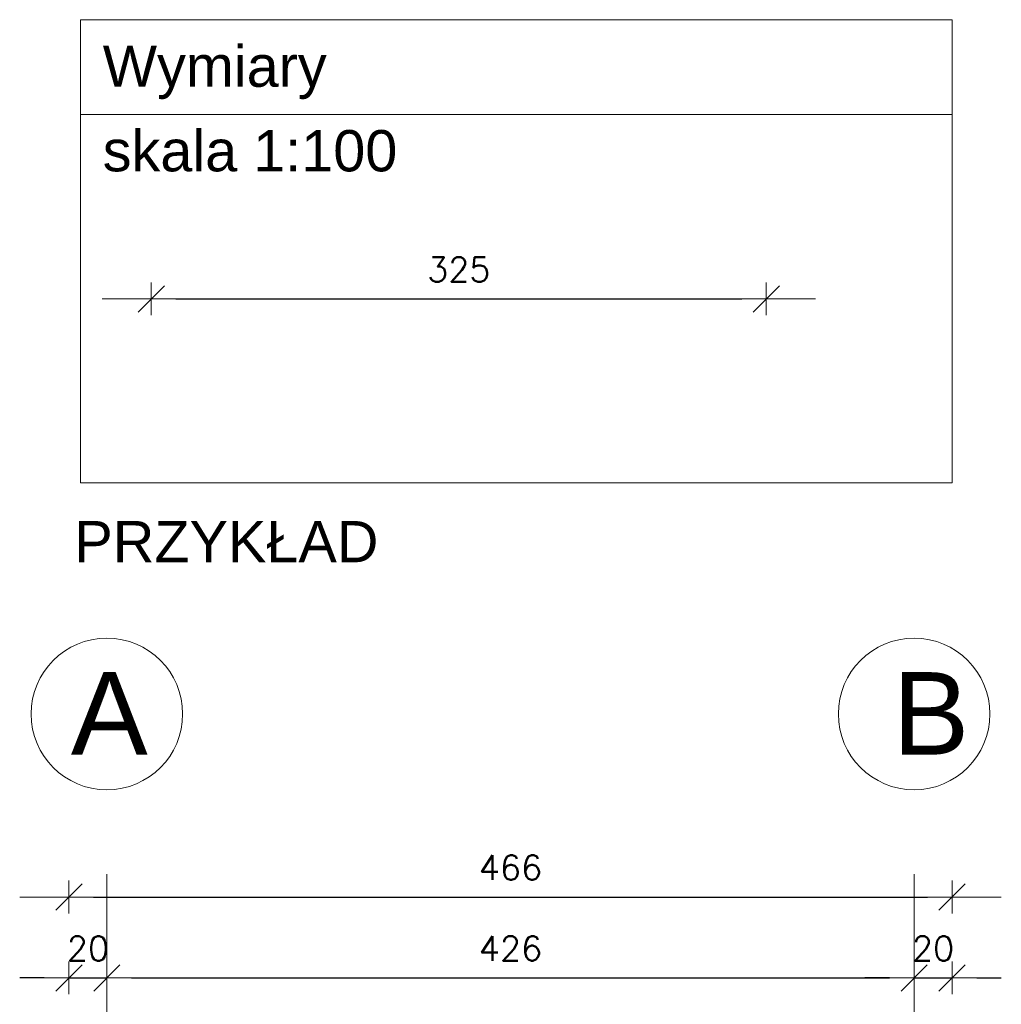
# Model space of a CAD drawing. Header units: inches. Extents: x 0 to 111471, y -105323 to 11070.
# Tile 45 of 256: x 1673 to 2191, y 944 to 1464. Entities that reach past the tile are written whole.
import ezdxf

# ---------------------------------------------------------------- set-up
doc = ezdxf.new("R2010")
doc.units = ezdxf.units.IN
doc.header["$MEASUREMENT"] = 0
doc.linetypes.add('DASHDOTX2', pattern=[50.8, 25.4, -12.7, 0, -12.7])
for name, color, linetype, lineweight in [('888 opisy', 3, 'Continuous', 0), ('888 osie', 5, 'DASHDOTX2', 13), ('888 wymiary', 1, 'Continuous', 0)]:
    doc.layers.add(name, color=color, linetype=linetype, lineweight=lineweight)
doc.styles.get("Standard").update_dxf_attribs({"font": 'arial.ttf'})
doc.styles.add('STYLE2', font='romans.shx')
doc.dimstyles.new('MOJ1', dxfattribs={"dimscale": 0, "dimtxt": 13, "dimasz": 13, "dimexe": 0, "dimexo": 0.0625, "dimgap": 9, "dimtad": 1, "dimdec": 0, "dimzin": 12, "dimdsep": 46, "dimtxsty": 'STYLE2', "dimblk1": 'K8', "dimblk2": 'K8', "dimsah": 1, "dimcen": 0.09, "dimse1": 1, "dimse2": 1, "dimclrd": 256, "dimclrt": 3, "dimadec": 0, "dimazin": 0, "dimtfac": 1.285714, "dimtdec": 0, "dimtix": 1, "dimtmove": 2, "dimatfit": 3, "dimldrblk": 'K8', "dimfxl": 0, "dimtolj": 1, "dimtzin": 12, "dimarcsym": 0})

# ---------------------------------------------------------------- blocks, each defined once
blk = doc.blocks.new('K8')
at = {"color": 3}
blk.add_line((0.533, 0.533), (-0.533, -0.533), dxfattribs=at)
for p, q in [((0, -0.667), (0, 0.667)), ((2, 0), (-2, 0))]:
    blk.add_line(p, q)
blk = doc.blocks.new('*D157')
at = {"layer": '888 wymiary', "lineweight": -2}
blk.add_line((1755.55, 1316.36), (2054.14, 1316.36), dxfattribs=at)
at = {"layer": 'Defpoints', "color": 0}
for p in [(1742.55, 1355.99), (2067.14, 1355.99), (2067.14, 1316.36)]:
    blk.add_point(p, dxfattribs=at)
at = {"layer": '888 wymiary', "linetype": 'ByBlock', "lineweight": -2, "xscale": 13, "yscale": 13, "zscale": 13, "rotation": 180}
blk.add_blockref('K8', (1742.55, 1316.36), dxfattribs=at)
at = {"layer": '888 wymiary', "linetype": 'ByBlock', "lineweight": -2, "xscale": 13, "yscale": 13, "zscale": 13}
blk.add_blockref('K8', (2067.14, 1316.36), dxfattribs=at)
at = {"layer": '888 wymiary', "color": 3, "insert": (1904.84, 1331.86), "char_height": 13, "attachment_point": 5, "style": 'STYLE2'}
blk.add_mtext('\\A1;325', dxfattribs=at)
blk = doc.blocks.new('*D184')
at = {"layer": '888 wymiary', "lineweight": -2}
blk.add_line((1732.11, 958.02), (2132.15, 958.02), dxfattribs=at)
at = {"layer": 'Defpoints', "color": 0}
for p in [(1719.11, 986.66), (2145.15, 958.02), (2145.15, 958.02)]:
    blk.add_point(p, dxfattribs=at)
at = {"layer": '888 wymiary', "linetype": 'ByBlock', "lineweight": -2, "xscale": 13, "yscale": 13, "zscale": 13, "rotation": 180}
blk.add_blockref('K8', (1719.11, 958.02), dxfattribs=at)
at = {"layer": '888 wymiary', "linetype": 'ByBlock', "lineweight": -2, "xscale": 13, "yscale": 13, "zscale": 13}
blk.add_blockref('K8', (2145.15, 958.02), dxfattribs=at)
at = {"layer": '888 wymiary', "color": 3, "insert": (1932.13, 973.52), "char_height": 13, "attachment_point": 5, "style": 'STYLE2'}
blk.add_mtext('\\A1;426', dxfattribs=at)
blk = doc.blocks.new('*D185')
at = {"layer": '888 wymiary', "lineweight": -2}
for p, q in [((2132.15, 958.02), (2119.15, 958.02)), ((2145.15, 958.02), (2165.15, 958.02)), ((2178.15, 958.02), (2191.15, 958.02))]:
    blk.add_line(p, q, dxfattribs=at)
at = {"layer": 'Defpoints', "color": 0}
for p in [(2145.15, 958.02), (2165.15, 958.02), (2165.15, 912.78)]:
    blk.add_point(p, dxfattribs=at)
at = {"layer": '888 wymiary', "linetype": 'ByBlock', "lineweight": -2, "xscale": 13, "yscale": 13, "zscale": 13}
blk.add_blockref('K8', (2145.15, 958.02), dxfattribs=at)
at = {"layer": '888 wymiary', "linetype": 'ByBlock', "lineweight": -2, "xscale": 13, "yscale": 13, "zscale": 13, "rotation": 180}
blk.add_blockref('K8', (2165.15, 958.02), dxfattribs=at)
at = {"layer": '888 wymiary', "color": 3, "insert": (2155.15, 973.52), "char_height": 13, "attachment_point": 5, "style": 'STYLE2'}
blk.add_mtext('\\A1;20', dxfattribs=at)
blk = doc.blocks.new('*D186')
at = {"layer": '888 wymiary', "lineweight": -2}
for p, q in [((1686.11, 958.02), (1673.11, 958.02)), ((1699.11, 958.02), (1719.11, 958.02)), ((1732.11, 958.02), (1745.11, 958.02))]:
    blk.add_line(p, q, dxfattribs=at)
at = {"layer": 'Defpoints', "color": 0}
for p in [(1719.11, 958.02), (1699.11, 912.78), (1719.11, 912.78)]:
    blk.add_point(p, dxfattribs=at)
at = {"layer": '888 wymiary', "linetype": 'ByBlock', "lineweight": -2, "xscale": 13, "yscale": 13, "zscale": 13}
blk.add_blockref('K8', (1699.11, 958.02), dxfattribs=at)
at = {"layer": '888 wymiary', "linetype": 'ByBlock', "lineweight": -2, "xscale": 13, "yscale": 13, "zscale": 13, "rotation": 180}
blk.add_blockref('K8', (1719.11, 958.02), dxfattribs=at)
at = {"layer": '888 wymiary', "color": 3, "insert": (1709.11, 973.52), "char_height": 13, "attachment_point": 5, "style": 'STYLE2'}
blk.add_mtext('\\A1;20', dxfattribs=at)
blk = doc.blocks.new('*D200')
at = {"layer": '888 wymiary', "lineweight": -2}
blk.add_line((1712.11, 1000.7), (2152.15, 1000.7), dxfattribs=at)
at = {"layer": 'Defpoints', "color": 0}
for p in [(2165.15, 1000.7), (1699.11, 912.78), (2165.15, 912.78)]:
    blk.add_point(p, dxfattribs=at)
at = {"layer": '888 wymiary', "linetype": 'ByBlock', "lineweight": -2, "xscale": 13, "yscale": 13, "zscale": 13, "rotation": 180}
blk.add_blockref('K8', (1699.11, 1000.7), dxfattribs=at)
at = {"layer": '888 wymiary', "linetype": 'ByBlock', "lineweight": -2, "xscale": 13, "yscale": 13, "zscale": 13}
blk.add_blockref('K8', (2165.15, 1000.7), dxfattribs=at)
at = {"layer": '888 wymiary', "color": 3, "insert": (1932.13, 1016.2), "char_height": 13, "attachment_point": 5, "style": 'STYLE2'}
blk.add_mtext('\\A1;466', dxfattribs=at)

msp = doc.modelspace()

# ---------------------------------------------------------------- linework, layer by layer
at = {"layer": '888 opisy', "linetype": 'ByBlock'}
for centre in [(1719.106, 1097.303), (2145.154, 1097.303)]:
    msp.add_circle(centre, 40, dxfattribs=at)
at = {"layer": '888 osie', "ltscale": 4}
for points in [[(1719.106, 97.869), (1719.106, 1057.303)], [(2145.154, 97.869), (2145.154, 1057.303)]]:
    msp.add_lwpolyline(points, dxfattribs=at)
at = {"layer": '888 wymiary'}
msp.add_lwpolyline([(1705.137, 1463.706), (2165.278, 1463.706), (2165.278, 1219.326), (1705.137, 1219.326)], close=True, dxfattribs=at)
msp.add_lwpolyline([(1705.137, 1413.706), (1705.137, 1413.706), (2165.278, 1413.706)], dxfattribs=at)

# ---------------------------------------------------------------- texts
at = {"layer": '888 opisy', "linetype": 'ByBlock', "char_height": 43.522, "width": 345.2664, "attachment_point": 1}
for s, insert in [('A', (1700.129, 1119.386)), ('B', (2133.703, 1119.386))]:
    msp.add_mtext(s, dxfattribs=dict(at, insert=insert))
at = {"layer": '888 wymiary', "width": 345.2664, "attachment_point": 1}
for s, insert, char_height in [('Wymiary', (1716.922, 1450.044), 21.7608), ('skala 1:100', (1716.922, 1405.434), 21.76078), ('PRZYKŁAD', (1701.952, 1199.131), 21.7608)]:
    msp.add_mtext(s, dxfattribs=dict(at, insert=insert, char_height=char_height))

# ---------------------------------------------------------------- dimensions: what is measured, and where the dimension line sits
at = {"layer": '888 wymiary'}
for base, p1, p2, picture, middle in [((2067.136, 1316.357), (1742.551, 1355.994), (2067.136, 1355.994), '*D157', (1904.843, 1331.857)), ((2165.154, 1000.698), (1699.106, 912.781), (2165.154, 912.781), '*D200', (1932.13, 1016.198)), ((2145.154, 958.024), (1719.106, 986.659), (2145.154, 958.024), '*D184', (1932.13, 973.524)), ((1719.106, 958.024), (1699.106, 912.781), (1719.106, 912.781), '*D186', (1709.106, 973.524)), ((2165.154, 958.024), (2145.154, 958.024), (2165.154, 912.781), '*D185', (2155.154, 973.524))]:
    dim = msp.add_linear_dim(base=base, p1=p1, p2=p2, dimstyle='MOJ1', override={"dimscale": 1, "dimasz": 13}, dxfattribs=at)
    dim.commit()
    dim.dimension.update_dxf_attribs({"geometry": picture, "text_midpoint": middle})

doc.saveas('drawing.dxf')
